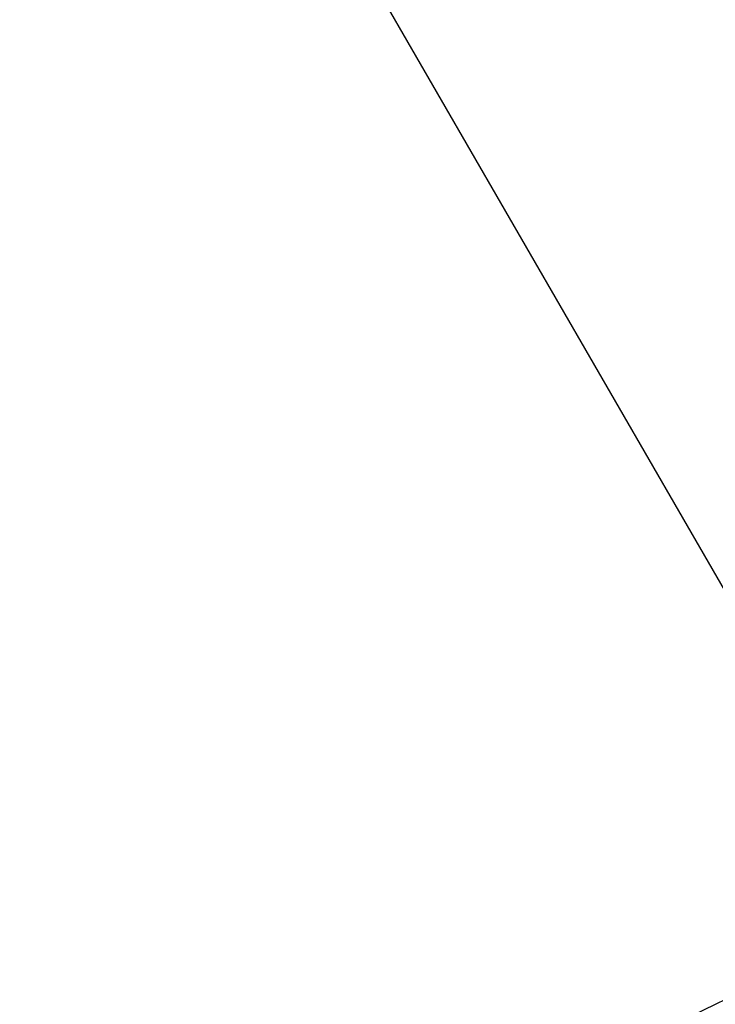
# Model space of a CAD drawing. Header units: millimetres. Extents: x 26 to 326, y -150 to 150.
# Tile 159 of 256: x 169.70857 to 169.71387, y -5.02168 to -5.01417. Entities that reach past the tile are written whole.
import ezdxf

# ---------------------------------------------------------------- set-up
doc = ezdxf.new("R2010")
doc.units = ezdxf.units.MM
doc.header["$LTSCALE"] = 25.4
doc.layers.get('0').update_dxf_attribs({"true_color": 0xff5454})

# ---------------------------------------------------------------- blocks, each defined once
blk = doc.blocks.new('Z_o_enie AMALFI_8381_8380 pm 1.STL')
at = {"color": 18, "true_color": 0x000000}
mesh = blk.add_polyface(dxfattribs=at)
corners = [(169.9423065, -4.8977213, 362.4963989), (169.4656372, -4.588222, 361.0227966), (169.7153473, -5.0209599, 361.0171204), (169.7026825, -4.4824667, 362.5018311)]
mesh.append_faces([[corners[k] for k in face] for face in [(0, 1, 2), (1, 0, 3)]], dxfattribs={"vtx0": -1, "color": 18})
mesh = blk.add_polyface(dxfattribs=at)
corners = [(169.9965973, -5.4338846, 361.0117493), (169.5704498, -5.0910878, 359.4173279), (169.8589783, -5.5146961, 359.4118042), (169.7153473, -5.0209599, 361.0171204)]
mesh.append_faces([[corners[k] for k in face] for face in [(0, 1, 2), (1, 0, 3)]], dxfattribs={"vtx0": -1, "color": 18})

msp = doc.modelspace()

# ---------------------------------------------------------------- block references
at = {"color": 0}
msp.add_blockref('Z_o_enie AMALFI_8381_8380 pm 1.STL', (0, 0), dxfattribs=at)

doc.saveas('drawing.dxf')
